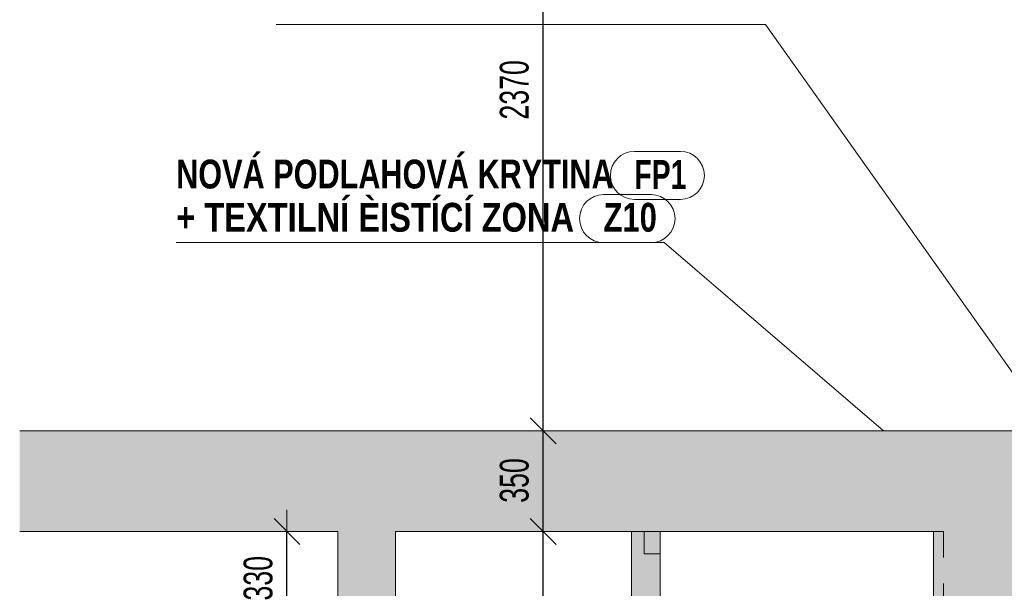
# Model space of a CAD drawing. Header units: millimetres. Extents: x 29003 to 60673, y -60985 to 17010.
# Tile 58 of 128: x 41780 to 45202, y -18569 to -16595. Entities that reach past the tile are written whole.
import ezdxf

# ---------------------------------------------------------------- set-up
doc = ezdxf.new("R2010")
doc.units = ezdxf.units.MM
doc.header["$PDMODE"] = 65
doc.linetypes.add('Carkovana 2x_1', pattern=[390, 300, -90])
for name, color, linetype, lineweight in [('XR$1$ŘEZY_1', 7, 'Continuous', 25), ('XR$2$ŘEZY - KOTY_ TEXTY_1', 7, 'Continuous', 25), ('XR$3$ŘEZY - FILING_1', 7, 'Continuous', 25)]:
    doc.layers.add(name, color=color, linetype=linetype, lineweight=lineweight)
doc.styles.add('ARIALNARROW', font='ARIALN.TTF')
doc.dimstyles.new('DIMSTYLE_4', dxfattribs={"dimtxt": 100, "dimasz": 150, "dimexe": 0, "dimexo": 0, "dimgap": 50, "dimtad": 2, "dimdec": 0, "dimrnd": 5, "dimzin": 12, "dimdsep": 46, "dimtxsty": 'ARIALNARROW', "dimblk1": 'ALL_ML_STRICH', "dimblk2": 'ALL_ML_STRICH', "dimsah": 1, "dimcen": 0, "dimclrd": 6, "dimclre": 6, "dimclrt": 6, "dimadec": 0, "dimazin": 0, "dimtfac": 1, "dimtdec": 0, "dimtix": 1, "dimtmove": 2, "dimatfit": 3, "dimfxl": 0, "dimtzin": 0, "dimlwd": 0, "dimlwe": 13, "dimarcsym": 0})

# ---------------------------------------------------------------- blocks, each defined once
blk = doc.blocks.new('ALL_ML_STRICH')
at = {"color": 0, "linetype": 'ByBlock', "lineweight": -2}
for p, q in [((0, -0.5), (0, 0.5)), ((-0.3, -0.3), (0.3, 0.3)), ((-1, 0), (0.5, 0))]:
    blk.add_line(p, q, dxfattribs=at)
blk = doc.blocks.new('*D252')
at = {"layer": 'DEFPOINTS', "color": 6, "linetype": 'Continuous', "lineweight": 13}
for p in [(43545.6, -18372.1), (43599.4, -21102.1), (43615.3, -21102.1)]:
    blk.add_point(p, dxfattribs=at)
at = {"layer": 'XR$2$ŘEZY - KOTY_ TEXTY_1', "color": 6, "linetype": 'Continuous', "lineweight": -2}
for p, q in [((43599.4, -18372.1), (43599.4, -18372.1)), ((43599.4, -21102.1), (43599.4, -18372.1)), ((43599.4, -21102.1), (43599.4, -21102.1))]:
    blk.add_line(p, q, dxfattribs=at)
at = {"layer": 'XR$2$ŘEZY - KOTY_ TEXTY_1', "color": 6, "linetype": 'Continuous', "lineweight": 13, "xscale": 150, "yscale": 150, "zscale": 150}
for p, rotation in [((43599.4, -18372.1), 90), ((43599.4, -21102.1), 270)]:
    blk.add_blockref('ALL_ML_STRICH', p, dxfattribs=dict(at, rotation=rotation))
at = {"layer": 'XR$2$ŘEZY - KOTY_ TEXTY_1', "color": 6, "linetype": 'Continuous', "lineweight": 13, "insert": (43499.4, -19738.2), "char_height": 100, "width": 324.571, "attachment_point": 5, "rotation": 90, "style": 'ARIALNARROW'}
blk.add_mtext('\\W0.81;\\A1;{2730}', dxfattribs=at)
blk = doc.blocks.new('*D253')
at = {"layer": 'DEFPOINTS', "color": 6, "linetype": 'Continuous', "lineweight": 13}
for p in [(43592.9, -18022.1), (43545.6, -18372.1), (43599.4, -18372.1)]:
    blk.add_point(p, dxfattribs=at)
at = {"layer": 'XR$2$ŘEZY - KOTY_ TEXTY_1', "color": 6, "linetype": 'Continuous', "lineweight": -2}
for p, q in [((43599.4, -18022.1), (43599.4, -18022.1)), ((43599.4, -18372.1), (43599.4, -18022.1)), ((43599.4, -18372.1), (43599.4, -18372.1))]:
    blk.add_line(p, q, dxfattribs=at)
at = {"layer": 'XR$2$ŘEZY - KOTY_ TEXTY_1', "color": 6, "linetype": 'Continuous', "lineweight": 13, "xscale": 150, "yscale": 150, "zscale": 150}
for p, rotation in [((43599.4, -18022.1), 90), ((43599.4, -18372.1), 270)]:
    blk.add_blockref('ALL_ML_STRICH', p, dxfattribs=dict(at, rotation=rotation))
at = {"layer": 'XR$2$ŘEZY - KOTY_ TEXTY_1', "color": 6, "linetype": 'Continuous', "lineweight": 13, "insert": (43499.4, -18194.6), "char_height": 100, "width": 243.429, "attachment_point": 5, "rotation": 90, "style": 'ARIALNARROW'}
blk.add_mtext('\\W0.81;\\A1;{350}', dxfattribs=at)
blk = doc.blocks.new('*D254')
at = {"layer": 'DEFPOINTS', "color": 6, "linetype": 'Continuous', "lineweight": 13}
for p in [(43719.6, -15652.1), (43592.9, -18022.1), (43599.4, -18022.1)]:
    blk.add_point(p, dxfattribs=at)
at = {"layer": 'XR$2$ŘEZY - KOTY_ TEXTY_1', "color": 6, "linetype": 'Continuous', "lineweight": -2}
for p, q in [((43599.4, -15652.1), (43599.4, -15652.1)), ((43599.4, -18022.1), (43599.4, -15652.1)), ((43599.4, -18022.1), (43599.4, -18022.1))]:
    blk.add_line(p, q, dxfattribs=at)
at = {"layer": 'XR$2$ŘEZY - KOTY_ TEXTY_1', "color": 6, "linetype": 'Continuous', "lineweight": 13, "xscale": 150, "yscale": 150, "zscale": 150}
for p, rotation in [((43599.4, -15652.1), 90), ((43599.4, -18022.1), 270)]:
    blk.add_blockref('ALL_ML_STRICH', p, dxfattribs=dict(at, rotation=rotation))
at = {"layer": 'XR$2$ŘEZY - KOTY_ TEXTY_1', "color": 6, "linetype": 'Continuous', "lineweight": 13, "insert": (43499.4, -16838.2), "char_height": 100, "width": 324.571, "attachment_point": 5, "rotation": 90, "style": 'ARIALNARROW'}
blk.add_mtext('\\W0.81;\\A1;{2370}', dxfattribs=at)
blk = doc.blocks.new('*D275')
at = {"layer": 'DEFPOINTS', "color": 6, "linetype": 'Continuous', "lineweight": 13}
for p in [(42885.9, -18372.1), (42708.9, -18701.2), (42708.9, -18701.2)]:
    blk.add_point(p, dxfattribs=at)
at = {"layer": 'XR$2$ŘEZY - KOTY_ TEXTY_1', "color": 6, "linetype": 'Continuous', "lineweight": -2}
for p, q in [((42708.9, -18372.1), (42708.9, -18372.1)), ((42708.9, -18701.2), (42708.9, -18372.1)), ((42708.9, -18701.2), (42708.9, -18701.2))]:
    blk.add_line(p, q, dxfattribs=at)
at = {"layer": 'XR$2$ŘEZY - KOTY_ TEXTY_1', "color": 6, "linetype": 'Continuous', "lineweight": 13, "xscale": 150, "yscale": 150, "zscale": 150}
for p, rotation in [((42708.9, -18372.1), 90), ((42708.9, -18701.2), 270)]:
    blk.add_blockref('ALL_ML_STRICH', p, dxfattribs=dict(at, rotation=rotation))
at = {"layer": 'XR$2$ŘEZY - KOTY_ TEXTY_1', "color": 6, "linetype": 'Continuous', "lineweight": 13, "insert": (42608.9, -18534.2), "char_height": 100, "width": 243.429, "attachment_point": 5, "rotation": 90, "style": 'ARIALNARROW'}
blk.add_mtext('\\W0.81;\\A1;{330}', dxfattribs=at)

msp = doc.modelspace()

# ---------------------------------------------------------------- hatches: boundary and pattern name
at = {"layer": 'XR$3$ŘEZY - FILING_1', "linetype": 'Continuous', "lineweight": 13}
msp.add_hatch(color=254, dxfattribs=at).paths.add_polyline_path([(43085.9, -18372.1), (44955.9, -18372.1), (44955.9, -20802.1), (45005.9, -20802.1), (45005.9, -21542.1), (44955.9, -21542.1), (44855.9, -21542.1), (44855.9, -22061.5), (45405.9, -22061.5), (45405.9, -20338.3), (45405.8, -20338.3), (45405.8, -18402.1), (45405.9, -18402.1), (45405.9, -18172.1), (45405.9, -18022.1), (41779.9, -18022.1), (41779.9, -18372.1), (42885.9, -18372.1), (42885.9, -18732.1), (43085.9, -18732.1)])
msp.add_hatch(color=11, dxfattribs=at).paths.add_polyline_path([(44005.9, -18372.1), (43905.9, -18372.1), (43905.9, -19052.1), (44005.9, -19052.1)], flags=0)
h = msp.add_hatch(dxfattribs=at)
h.set_pattern_fill('VZOR', scale=150, style=0, pattern_type=2)
h.set_pattern_definition([(0, (300, 300), (150, 150), [150, -150]), (90, (300, 300), (-150, 150), [150, -150])])
h.paths.add_polyline_path([(44005.9, -18372.1), (43905.9, -18372.1), (43905.9, -19052.1), (44005.9, -19052.1)], flags=0)

# ---------------------------------------------------------------- linework, layer by layer
at = {"layer": 'XR$1$ŘEZY_1', "color": 7, "linetype": 'Continuous', "lineweight": 13}
for p, q in [((41779.9, -18022.1), (45405.9, -18022.1)), ((41779.9, -18372.1), (42885.9, -18372.1)), ((42885.9, -18732.1), (42885.9, -18372.1)), ((43085.9, -18372.1), (43085.9, -18732.1)), ((43085.9, -18372.1), (44955.9, -18372.1)), ((44955.9, -19882.1), (44955.9, -18372.1))]:
    msp.add_line(p, q, dxfattribs=at)
at = {"layer": 'XR$1$ŘEZY_1', "color": 14, "linetype": 'Continuous', "lineweight": 13}
for p, q in [((43905.9, -18372.1), (43905.9, -19052.1)), ((44005.9, -18372.1), (44005.9, -19052.1))]:
    msp.add_line(p, q, dxfattribs=at)
at = {"layer": 'XR$1$ŘEZY_1', "color": 7, "linetype": 'Carkovana 2x_1', "lineweight": 13}
for p in [(44955.9, -18372.1), (44991, -20802.1)]:
    msp.add_line(p, (44991, -18372.1), dxfattribs=at)
at = {"layer": 'XR$2$ŘEZY - KOTY_ TEXTY_1', "color": 7, "linetype": 'Continuous', "lineweight": 13}
for p, q in [((42671, -16611.1), (44372.3, -16611.1)), ((44372.3, -16611.1), (45405.9, -18067.1)), ((44076.4, -17052), (43916.4, -17052)), ((43974.4, -17202), (43809.1, -17202)), ((44076.4, -17218.7), (43916.4, -17218.7)), ((42323.7, -17368.7), (44019.9, -17368.7)), ((43974.4, -17368.7), (43809.1, -17368.7)), ((44019.9, -17368.7), (44782.6, -18022.1))]:
    msp.add_line(p, q, dxfattribs=at)
for centre, start, end in [((43916.4, -17135.3), 90, 270), ((44076.4, -17135.3), 270, 90), ((43809.1, -17285.3), 90, 270), ((43974.4, -17285.3), 270, 90)]:
    msp.add_arc(centre, 83.3, start, end, dxfattribs=at)

# ---------------------------------------------------------------- texts
at = {"layer": 'XR$2$ŘEZY - KOTY_ TEXTY_1', "color": 7, "linetype": 'Continuous', "lineweight": 13, "char_height": 100, "attachment_point": 7, "style": 'ARIALNARROW'}
for s, insert, width in [('\\W0.93;\\fArial Narrow|i0|b1|c0|p0;NOVÁ PODLAHOVÁ KRYTINA ', (42323.7, -17182), 1555.614), ('\\W0.99;\\fArial Narrow|i0|b1|c0|p0;+ TEXTILNÍ ÈISTÍCÍ ZONA ', (42323.7, -17332), 1451.525), ('\\W0.86;\\fArial Narrow|i0|b1|c0|p0;FP1', (43916.4, -17182), 229.575), ('\\W0.94;\\fArial Narrow|i0|b1|c0|p0;Z10', (43809.1, -17332), 238.851)]:
    msp.add_mtext(s, dxfattribs=dict(at, insert=insert, width=width))

# ---------------------------------------------------------------- dimensions: what is measured, and where the dimension line sits
at = {"layer": 'XR$2$ŘEZY - KOTY_ TEXTY_1', "color": 6, "linetype": 'Continuous', "lineweight": 13}
for base, p1, p2, picture, middle in [((43599.4, -15652.1), (43599.4, -18022.1), (43599.4, -15652.1), '*D254', (43499.4, -16838.2)), ((43599.4, -18022.1), (43599.4, -18372.1), (43599.4, -18022.1), '*D253', (43499.4, -18194.6)), ((42708.9, -18372.1), (42708.9, -18701.2), (42708.9, -18372.1), '*D275', (42608.9, -18534.2)), ((43599.4, -18372.1), (43599.4, -21102.1), (43599.4, -18372.1), '*D252', (43499.4, -19738.2))]:
    dim = msp.add_linear_dim(base=base, p1=p1, p2=p2, angle=90, dimstyle='DIMSTYLE_4', override={"dimpost": '<>', "dimclrd": 6, "dimclre": 6, "dimclrt": 6, "dimlwd": 0, "dimlwe": 13}, dxfattribs=at)
    dim.commit()
    dim.dimension.update_dxf_attribs({"geometry": picture, "text_midpoint": middle, "dimtype": 160})

doc.saveas('drawing.dxf')
